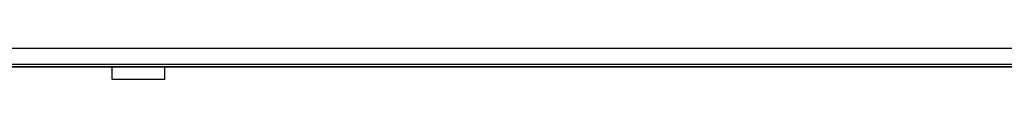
# Model space of a CAD drawing. Header units: millimetres. Extents: x 0 to 420, y 0 to 297.
# Tile 2 of 22: x 130.44 to 196.97, y 62.41 to 64.51. Entities that reach past the tile are written whole.
import ezdxf

# ---------------------------------------------------------------- set-up
doc = ezdxf.new("R2010")
doc.units = ezdxf.units.MM

msp = doc.modelspace()

# ---------------------------------------------------------------- linework, layer by layer
at = {"color": 7, "linetype": 'Continuous', "lineweight": 25}
for p, q in [((216.3897457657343, 64.50616866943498), (60.41313197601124, 64.50616866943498)), ((62.89457810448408, 63.44269175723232), (212.4242088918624, 63.44269175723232)), ((198.3106382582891, 63.26544560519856), (78.4922394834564, 63.26544560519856)), ((136.6998758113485, 62.41466407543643), (136.6998758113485, 63.26544560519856)), ((140.244798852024, 62.41466407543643), (140.244798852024, 63.26544560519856)), ((140.244798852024, 62.41466407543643), (136.6998758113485, 62.41466407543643))]:
    msp.add_line(p, q, dxfattribs=at)
at = {"color": 7, "linetype": 'Continuous'}
msp.add_line((65.376024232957, 63.26544560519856), (211.4268535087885, 63.26544560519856), dxfattribs=at)

doc.saveas('drawing.dxf')
